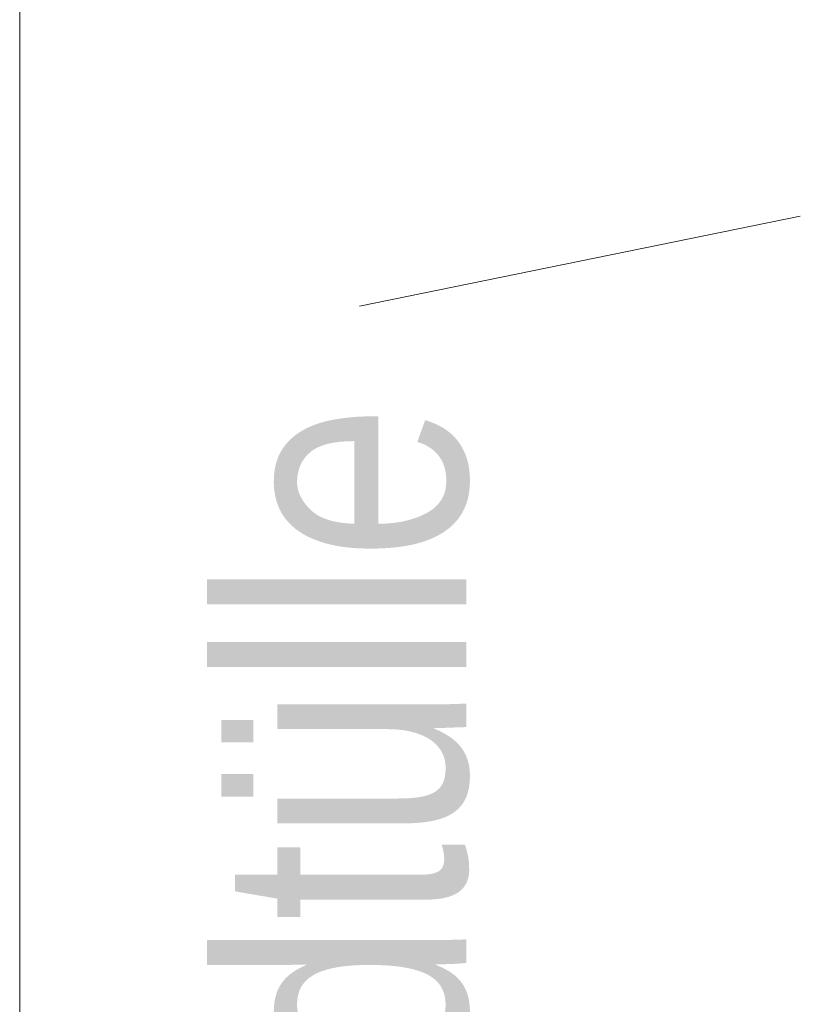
# Model space of a CAD drawing. Extents: x -620 to 3480, y 62 to 1102.
# Tile 241 of 256: x 175.06 to 178.23, y 938.56 to 942.56. Entities that reach past the tile are written whole.
import ezdxf
from ezdxf.lldxf.tags import DXFTag

# ---------------------------------------------------------------- set-up
doc = ezdxf.new("R2010")
doc.units = 0
doc.layers.get('0').update_dxf_attribs({"lineweight": 13})
doc.layers.add('E_Detail_Beschriftung', color=7, linetype='Continuous', lineweight=13, true_color=0x009900)
doc.layers.add('E_Detail_Linie_Text_Bem', color=7, linetype='Continuous', lineweight=13)
doc.styles.get("Standard").update_dxf_attribs({"font": 'ARIALN.TTF'})
tags = doc.linetypes.add('fein_strichliert-A06G9STX8I', pattern=[4, 1, -2, 1]).pattern_tags.tags
tags[8:9] = [DXFTag(74, 4), DXFTag(75, 0), DXFTag(340, '0'), DXFTag(46, 0.0), DXFTag(50, 0.0), DXFTag(44, 0.0), DXFTag(45, 0.0)]
tags[6:7] = [DXFTag(74, 4), DXFTag(75, 0), DXFTag(340, '0'), DXFTag(46, 0.0), DXFTag(50, 0.0), DXFTag(44, 0.0), DXFTag(45, 0.0)]
tags[4:5] = [DXFTag(74, 4), DXFTag(75, 0), DXFTag(340, '0'), DXFTag(46, 0.0), DXFTag(50, 0.0), DXFTag(44, 0.0), DXFTag(45, 0.0)]

# ---------------------------------------------------------------- blocks, each defined once
blk = doc.blocks.new('Referenz-A06G9STY8I')
at = {"layer": 'E_Detail_Linie_Text_Bem', "linetype": 'fein_strichliert-A06G9STX8I', "ltscale": 0.65}
blk.add_line((175.0561, 901.8979), (175.0561, 954.7771), dxfattribs=at)
at = {"layer": 'E_Detail_Linie_Text_Bem', "color": 0, "linetype": 'Continuous', "ltscale": 0.13}
blk.add_line((176.436, 941.3935), (178.2259, 941.7593), dxfattribs=at)
at = {"layer": 'E_Detail_Beschriftung', "linetype": 'Continuous', "ltscale": 0.13, "insert": (175.8701, 935.3295), "char_height": 1, "attachment_point": 1, "rotation": 90}
blk.add_mtext('{\\fArial Narrow;4x Endtülle}', dxfattribs=at)

msp = doc.modelspace()

# ---------------------------------------------------------------- block references
at = {"color": 8, "lineweight": 25, "ltscale": 0.25, "true_color": 0x808080}
msp.add_blockref('Referenz-A06G9STY8I', (0, 0), dxfattribs=at)

doc.saveas('drawing.dxf')
